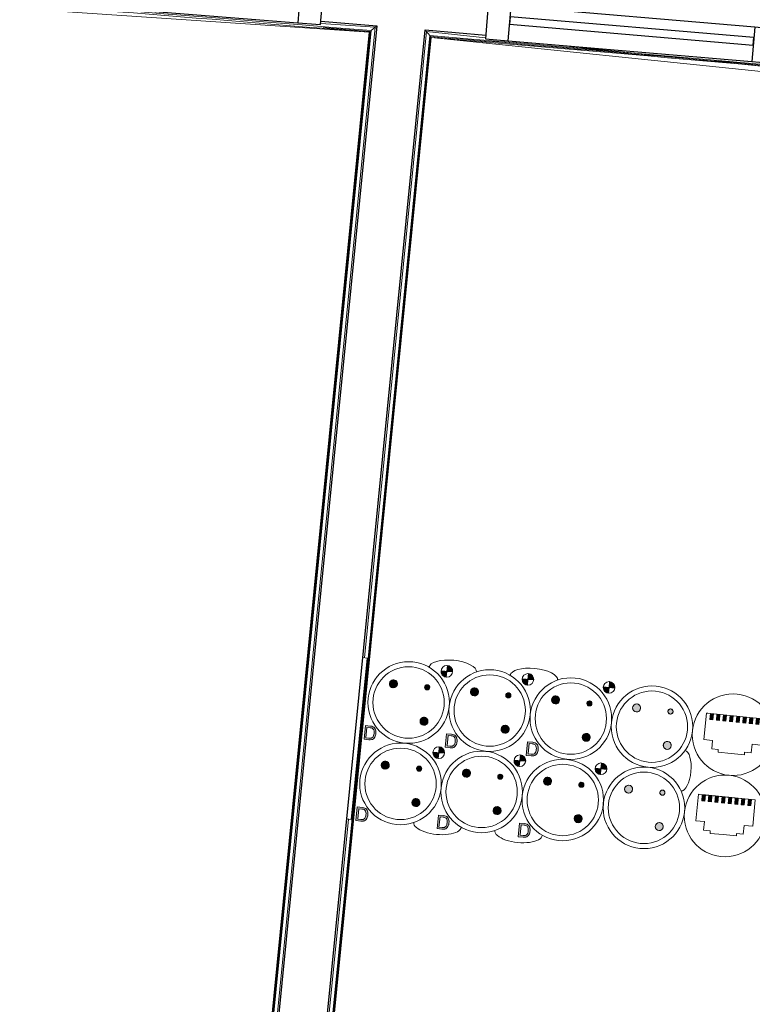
# Model space of a CAD drawing. Header units: millimetres. Extents: x -2845 to 74565, y -36590 to 13748.
# Tile 56 of 75: x 42536 to 43974, y -16651 to -14720. Entities that reach past the tile are written whole.
import ezdxf

# ---------------------------------------------------------------- set-up
doc = ezdxf.new("R2010")
doc.units = ezdxf.units.MM
for name, color, linetype, lineweight in [('A-DETL-GENF', 7, 'Continuous', 18), ('A-FLOR-HRAL', 7, 'Continuous', 18), ('A-GLAZ', 7, 'Continuous', 25), ('A-WALL', 7, 'Continuous', 25), ('I-WALL', 7, 'Continuous', 25), ('INSTAL ELECTRIQUE', 7, 'Continuous', 18)]:
    doc.layers.add(name, color=color, linetype=linetype, lineweight=lineweight)

# ---------------------------------------------------------------- blocks, each defined once
blk = doc.blocks.new('XXX_VIDE FENETRE - 550-377501-2021_015_1111_DCE_1_50_N0 FINI_CFA_DIS')
at = {"layer": 'A-GLAZ'}
for p, q in [((-285, 0), (-285, -100)), ((-275, 0), (-285, 0)), ((275, 0), (-275, 0)), ((-275, -100), (-275, 0)), ((285, 0), (275, 0)), ((275, 0), (275, -100)), ((285, -100), (285, 0)), ((-285, -100), (-275, -100)), ((-240, -100), (-285, -100)), ((-285, -100), (-285, -167.5)), ((-240, -167.5), (-240, -100)), ((240, -100), (-240, -100)), ((240, -100), (240, -167.5)), ((285, -100), (240, -100)), ((275, -100), (285, -100)), ((285, -167.5), (285, -100)), ((-285, -167.5), (-240, -167.5)), ((-240, -167.5), (240, -167.5)), ((240, -167.5), (285, -167.5))]:
    blk.add_line(p, q, dxfattribs=at)
at = {"layer": 'A-GLAZ', "color": 173, "true_color": 0x5c63b1}
for p, q in [((240, -120), (-240, -120)), ((-240, -120), (-240, -135)), ((-240, -135), (240, -135)), ((240, -135), (240, -120))]:
    blk.add_line(p, q, dxfattribs=at)
blk = doc.blocks.new('Garde-corps - Garde-corps-505703-2021_015_1111_DCE_1_50_N0 FINI_CFA_DIS')
at = {"layer": 'A-FLOR-HRAL'}
for p, q in [((-14288.8, -14452.6), (-9946.8, -14744.5)), ((-10042.2, -14727.7), (-9935.3, -14734.9)), ((-10041.8, -14723.1), (-9932, -14732.2)), ((-9946.8, -14744.5), (-10346.7, -18775.8)), ((-9945, -14743), (-10345, -18775.9)), ((-9943.1, -14741.4), (-10341.1, -18754.3)), ((-9935.3, -14734.9), (-10334, -18754.4)), ((-10037.1, -14735.4), (-9945, -14743)), ((-9946.8, -14744.5), (-9946.8, -14744.5))]:
    blk.add_line(p, q, dxfattribs=at)
at = {"layer": 'A-FLOR-HRAL', "flags": 128}
for points in [[(-9935.3, -14734.9), (-9935.2, -14734.8), (-9934.8, -14734.5), (-9934.4, -14734.1), (-9933.8, -14733.7), (-9933.2, -14733.2), (-9932.6, -14732.7), (-9932, -14732.2)], [(-9946.8, -14744.5), (-9946.8, -14744.5), (-9946.7, -14744.4), (-9946.5, -14744.3), (-9946.3, -14744.1), (-9946.1, -14743.9), (-9945.9, -14743.7), (-9945.6, -14743.5), (-9945.4, -14743.3), (-9945.2, -14743.2), (-9945, -14743)], [(-9943.1, -14741.4), (-9939.2, -14738.1), (-9935.3, -14734.9)]]:
    blk.add_lwpolyline(points, dxfattribs=at)
at = {"layer": 'A-FLOR-HRAL'}
for radius, start, end in [(137273, 85.24477, 87.064083), (137269.6, 85.246202, 85.659974)]:
    blk.add_arc((-21322.9, -151541.9), radius, start, end, dxfattribs=at)
blk = doc.blocks.new('Garde-corps - Garde-corps-505843-2021_015_1111_DCE_1_50_N0 FINI_CFA_DIS')
at = {"layer": 'A-FLOR-HRAL'}
for p, q in [((-10226.9, -18787.6), (-9826.7, -14752.9)), ((-9956.4, -15971.3), (-9834.6, -14743.3)), ((-9953.9, -16018.3), (-9828.2, -14751)), ((-9837.3, -14740.1), (-9718.3, -14750.1)), ((-9834.6, -14743.3), (-9718.7, -14755.3)), ((-10225.2, -18787.8), (-9825.2, -14754.7)), ((-9825.2, -14754.7), (-4600.3, -15294.7)), ((-9591.9, -14768.4), (-4588.7, -15285.5)), ((-9954.5, -16023.8), (-9954.4, -16023)), ((-10032.9, -16814.4), (-9958.4, -16063.1)), ((-9957.9, -16058.4), (-9957.8, -16057.6)), ((-10035.4, -16767.4), (-9987.8, -16287.8))]:
    blk.add_line(p, q, dxfattribs=at)
at = {"layer": 'A-FLOR-HRAL', "flags": 128}
blk.add_lwpolyline([(-9828.2, -14751), (-9831.4, -14747.2), (-9834.6, -14743.3)], dxfattribs=at)
at = {"layer": 'A-FLOR-HRAL'}
for radius, start, end in [(137273, 83.001273, 85.19666), (137271.2, 84.911937, 85.195943), (137269.6, 84.677453, 85.195271)]:
    blk.add_arc((-21322.9, -151541.9), radius, start, end, dxfattribs=at)
for points, knots in [([(-9834.6, -14743.3), (-9834.6, -14743.3), (-9834.6, -14743.3), (-9834.7, -14743.2), (-9834.7, -14743.2), (-9834.8, -14743.1), (-9834.9, -14743), (-9835, -14742.9), (-9835.1, -14742.8), (-9835.2, -14742.7), (-9835.2, -14742.6), (-9835.3, -14742.4), (-9835.5, -14742.3), (-9835.6, -14742.2), (-9835.7, -14742), (-9835.8, -14741.9), (-9835.9, -14741.8), (-9836.1, -14741.6), (-9836.4, -14741.2), (-9836.8, -14740.7), (-9837.1, -14740.3), (-9837.3, -14740.1)], [0, 0, 0, 0, 0.071429, 0.107143, 0.142857, 0.214286, 0.25, 0.285714, 0.321429, 0.357143, 0.392857, 0.428571, 0.464286, 0.5, 0.535714, 0.571429, 0.607143, 0.642857, 0.714286, 0.857143, 1, 1, 1, 1]), ([(-9825.2, -14754.7), (-9825.2, -14754.7), (-9825.2, -14754.6), (-9825.3, -14754.6), (-9825.3, -14754.4), (-9825.5, -14754.3), (-9825.6, -14754.2), (-9825.7, -14754), (-9825.9, -14753.8), (-9826.1, -14753.5), (-9826.3, -14753.4), (-9826.4, -14753.1), (-9826.6, -14753), (-9826.7, -14752.9)], [0.075, 0.075, 0.075, 0.075, 0.15, 0.2125, 0.275, 0.35, 0.425, 0.5, 0.6, 0.7, 0.775, 0.85, 1, 1, 1, 1])]:
    blk.add_open_spline(points, degree=3, knots=knots, dxfattribs=at)
blk = doc.blocks.new('B02_ARC_rvt-1-2021_015_1111_DCE_1_50_N0 FINI_CFA_DIS')
at = {"layer": 'A-WALL'}
for p, q in [((-9932, -14732.2), (-10331, -18754.7)), ((-10236.4, -18764.1), (-9837.3, -14740.1))]:
    blk.add_line(p, q, dxfattribs=at)
at = {"layer": 'I-WALL', "flags": 128}
for points in [[(-10041.8, -14723.1), (-9986.9, -14727.6), (-9932, -14732.2)], [(-9837.3, -14740.1), (-9777.8, -14745.1), (-9718.3, -14750.1)]]:
    blk.add_lwpolyline(points, dxfattribs=at)
at = {"layer": 'A-FLOR-HRAL', "lineweight": 18}
for name in ['Garde-corps - Garde-corps-505703-2021_015_1111_DCE_1_50_N0 FINI_CFA_DIS', 'Garde-corps - Garde-corps-505843-2021_015_1111_DCE_1_50_N0 FINI_CFA_DIS']:
    blk.add_blockref(name, (0, 0), dxfattribs=at)
at = {"layer": 'A-GLAZ', "lineweight": 18}
for p, rotation in [((-10313.3, -14540.2), 355.5030743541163), ((-9420.8, -14614.9), 355.1300079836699)]:
    blk.add_blockref('XXX_VIDE FENETRE - 550-377501-2021_015_1111_DCE_1_50_N0 FINI_CFA_DIS', p, dxfattribs=dict(at, rotation=rotation))
blk = doc.blocks.new('603_10POSTES_CLS_PUI_LEGRAND - 6X PC2P_T_45__A_D _ 2X PC2P_T_45__A _ 2X RJ45-V14-2021_015_1111_DCE_1_50_N0 FINI_CFA_DIS')
at = {"layer": 'A-DETL-GENF'}
h = blk.add_hatch(color=256, dxfattribs=at)
h.paths.add_polyline_path([(-160.3, -30.4), (-159, -34.9), (-156.3, -37.7), (-152.6, -39.5), (-147.1, -40.2), (-141.5, -39.5), (-137.8, -37.7), (-135.2, -34.9), (-133.8, -30.6), (-133.6, -28.1), (-133.6, -18), (-160.5, -18), (-160.5, -27.7)])
h.paths.add_polyline_path([(-157.1, -30.3), (-157.3, -27.5), (-157.3, -21.5), (-136.8, -21.5), (-137.3, -31.5), (-138.5, -33.6), (-141.1, -35.5), (-144.8, -36.4), (-149.3, -36.4), (-153, -35.5), (-155.7, -33.6), (-156.9, -31.5)])
h = blk.add_hatch(color=256, dxfattribs=at)
h.paths.add_polyline_path([(0, -30.4), (1.4, -34.9), (4, -37.7), (7.7, -39.5), (13.3, -40.2), (18.8, -39.5), (22.5, -37.7), (25.1, -34.9), (26.5, -30.6), (26.7, -28.1), (26.7, -18), (-0.2, -18), (-0.2, -27.7)])
h.paths.add_polyline_path([(3.2, -30.3), (3, -27.5), (3, -21.5), (23.5, -21.5), (23.1, -31.5), (21.8, -33.6), (19.2, -35.5), (15.5, -36.4), (11, -36.4), (7.3, -35.5), (4.7, -33.6), (3.4, -31.5)])
for points in [[(-54.4, -64.6), (-53.4, -68.5), (-52.1, -70.1), (-47.9, -72.2), (-46.6, -72.4), (-42.7, -71.3), (-41, -70.1), (-39, -66.6), (-38.8, -64.6), (-39.8, -60.6), (-42.7, -57.8), (-46.6, -56.7), (-49.6, -57.6), (-52.1, -59), (-53.4, -60.6)], [(105.9, -64.6), (107, -68.5), (108.2, -70.1), (111.7, -72.1), (113.7, -72.4), (117.6, -71.3), (119.3, -70.1), (121.3, -66.6), (121.6, -64.6), (120.5, -60.6), (117.6, -57.8), (113.7, -56.7), (111.7, -57), (108.2, -59), (107, -60.6)], [(-121.6, -131.7), (-121.3, -133.7), (-119.3, -137.2), (-115.8, -139.3), (-113.7, -139.5), (-109.8, -138.5), (-107, -135.6), (-105.9, -131.7), (-107, -127.8), (-108.2, -126.2), (-111.7, -124.1), (-115.8, -124.1), (-119.3, -126.2), (-121.3, -129.7)], [(-51.9, -131.4), (-51.2, -133.9), (-49.4, -135.7), (-46.9, -136.4), (-43.4, -134.9), (-41.9, -131.4), (-43.4, -127.8), (-45.6, -126.5), (-49.4, -127), (-51.2, -128.9)], [(38.8, -131.7), (39, -133.7), (41.1, -137.2), (44.6, -139.3), (46.6, -139.5), (50.5, -138.5), (53.4, -135.6), (54.4, -131.7), (53.4, -127.8), (52.1, -126.2), (48.6, -124.1), (44.6, -124.1), (41.1, -126.2), (39, -129.7)], [(108.4, -131.4), (109.1, -133.9), (110.9, -135.7), (113.4, -136.4), (116.9, -134.9), (118.4, -131.4), (116.9, -127.8), (114.7, -126.5), (110.9, -127), (109.1, -128.9)], [(-23.3, -166.6), (-11.9, -166.6), (-11.9, -155.2), (-14.8, -155.6), (-17.6, -156.7), (-19.9, -158.5), (-21.7, -160.9), (-22.9, -163.6)], [(-11.9, -178), (-8.9, -177.6), (-6.2, -176.5), (-3.8, -174.7), (-2, -172.3), (-0.9, -169.5), (-0.5, -166.6), (-11.9, -166.6)], [(137, -166.6), (148.4, -166.6), (148.4, -155.2), (145.5, -155.6), (142.7, -156.7), (140.4, -158.5), (138.6, -160.9), (137.4, -163.6)], [(148.4, -178), (151.4, -177.6), (154.1, -176.5), (156.5, -174.7), (158.6, -171.7), (159.5, -169.5), (159.8, -166.6), (148.4, -166.6)], [(-54.4, -224.6), (-53.4, -228.5), (-52.1, -230.1), (-48.6, -232.1), (-46.6, -232.4), (-42.7, -231.3), (-41, -230.1), (-39, -226.6), (-38.8, -224.6), (-39.8, -220.6), (-42.7, -217.8), (-46.6, -216.7), (-48.6, -217), (-52.8, -220), (-53.4, -220.6)], [(105.9, -224.6), (107, -228.5), (108.2, -230.1), (111.7, -232.1), (113.7, -232.4), (117.6, -231.3), (119.3, -230.1), (121.3, -226.6), (121.6, -224.6), (120.5, -220.6), (117.6, -217.8), (113.7, -216.7), (111.7, -217), (108.2, -219), (107, -220.6)], [(-121.6, -291.7), (-121.3, -293.7), (-119.3, -297.2), (-115.8, -299.3), (-113.7, -299.5), (-109.8, -298.5), (-107, -295.6), (-105.9, -291.7), (-107, -287.8), (-108.2, -286.2), (-111.7, -284.1), (-115.8, -284.1), (-119.3, -286.2), (-121.3, -289.7)], [(-51.9, -291.4), (-51.2, -293.9), (-49.4, -295.7), (-46.9, -296.4), (-43.4, -294.9), (-41.9, -291.4), (-43.4, -287.8), (-45.6, -286.5), (-49.4, -287), (-51.2, -288.9)], [(38.8, -291.7), (39, -293.7), (41.1, -297.2), (44.6, -299.3), (46.6, -299.5), (50.5, -298.5), (53.4, -295.6), (54.4, -291.7), (53.4, -287.8), (52.1, -286.2), (48.6, -284.1), (44.6, -284.1), (41.1, -286.2), (39, -289.7)], [(108.4, -291.4), (109.1, -293.9), (110.9, -295.7), (113.4, -296.4), (116.9, -294.9), (118.4, -291.4), (116.9, -287.8), (114.7, -286.5), (110.9, -287), (109.1, -288.9)], [(-23.3, -326.6), (-11.9, -326.6), (-11.9, -315.2), (-14.8, -315.6), (-19.2, -317.9), (-19.9, -318.5), (-21.7, -320.9), (-22.9, -323.6)], [(-11.9, -338), (-8.9, -337.6), (-6.2, -336.5), (-3.8, -334.7), (-2, -332.3), (-0.9, -329.5), (-0.5, -326.6), (-11.9, -326.6)], [(137, -326.6), (148.4, -326.6), (148.4, -315.2), (145.5, -315.6), (142.7, -316.7), (140.4, -318.5), (138.6, -320.9), (137.4, -323.6)], [(148.4, -338), (151.4, -337.6), (154.1, -336.5), (156.5, -334.7), (158.3, -332.3), (159.5, -329.5), (159.8, -326.6), (148.4, -326.6)], [(-54.4, -384.6), (-53.4, -388.5), (-52.1, -390.1), (-48.6, -392.1), (-46.6, -392.4), (-42.7, -391.3), (-41, -390.1), (-39, -386.6), (-38.8, -384.6), (-39.8, -380.6), (-42.7, -377.8), (-46.6, -376.7), (-48.6, -377), (-52.1, -379), (-53.4, -380.6)], [(105.9, -384.6), (107, -388.5), (108.2, -390.1), (111.7, -392.1), (113.7, -392.4), (117.6, -391.3), (119.3, -390.1), (121.3, -386.6), (121.6, -384.6), (120.5, -380.6), (117.6, -377.8), (113.7, -376.7), (111.7, -377), (108.2, -379), (107, -380.6)], [(-121.6, -451.7), (-121.3, -453.7), (-119.3, -457.2), (-115.8, -459.3), (-113.7, -459.5), (-109.8, -458.5), (-107, -455.6), (-105.9, -451.7), (-107, -447.8), (-108.2, -446.2), (-111.7, -444.1), (-115.8, -444.1), (-119.3, -446.2), (-121.3, -449.7)], [(-51.9, -451.4), (-51.2, -453.9), (-49.4, -455.7), (-46.9, -456.4), (-43.4, -454.9), (-41.9, -451.4), (-43.4, -447.8), (-45.6, -446.5), (-49.4, -447), (-51.2, -448.9)], [(38.8, -451.7), (39, -453.7), (41.1, -457.2), (44.6, -459.3), (46.6, -459.5), (50.5, -458.5), (53.4, -455.6), (54.4, -451.7), (53.4, -447.8), (52.1, -446.2), (48.6, -444.1), (44.6, -444.1), (41.1, -446.2), (39, -449.7)], [(108.4, -451.4), (109.1, -453.9), (110.9, -455.7), (113.4, -456.4), (116.9, -454.9), (118.4, -451.4), (116.9, -447.8), (114.7, -446.5), (110.9, -447), (109.1, -448.9)], [(-23.3, -486.6), (-11.9, -486.6), (-11.9, -475.2), (-14.8, -475.6), (-17.6, -476.7), (-19.9, -478.5), (-21.7, -480.9), (-22.9, -483.6)], [(137, -486.6), (148.4, -486.6), (148.4, -475.2), (145.5, -475.6), (142.7, -476.7), (140.4, -478.5), (138.6, -480.9), (137.4, -483.6)], [(-11.9, -498), (-8.9, -497.6), (-6.2, -496.5), (-3.8, -494.7), (-2, -492.3), (-0.9, -489.5), (-0.5, -486.6), (-11.9, -486.6)], [(148.4, -498), (151.4, -497.6), (155.5, -495.4), (156.5, -494.7), (158.3, -492.3), (159.5, -489.5), (159.8, -486.6), (148.4, -486.6), (148.4, -496.3)], [(-54.8, -695.5), (-42.8, -695.5), (-42.8, -689.5), (-54.8, -689.5)], [(105.2, -695.5), (117.2, -695.5), (117.2, -689.5), (105.2, -689.5)], [(-54.8, -708.5), (-42.8, -708.5), (-42.8, -702.5), (-54.8, -702.5)], [(105.2, -708.5), (117.2, -708.5), (117.2, -702.5), (105.2, -702.5)], [(-54.8, -721.5), (-42.8, -721.5), (-42.8, -715.5), (-54.8, -715.5), (-54.8, -720)], [(-54.8, -734.5), (-42.8, -734.5), (-42.8, -728.5), (-54.8, -728.5)], [(105.2, -721.5), (117.2, -721.5), (117.2, -715.5), (105.2, -715.5)], [(105.2, -734.5), (117.2, -734.5), (117.2, -728.5), (105.2, -728.5)], [(-54.8, -747.5), (-42.8, -747.5), (-42.8, -741.5), (-54.8, -741.5)], [(105.2, -747.5), (117.2, -747.5), (117.2, -741.5), (105.2, -741.5)], [(-54.8, -760.5), (-42.8, -760.5), (-42.8, -754.5), (-54.8, -754.5)], [(-54.8, -773.5), (-42.8, -773.5), (-42.8, -767.5), (-54.8, -767.5)], [(105.2, -760.5), (117.2, -760.5), (117.2, -754.5), (105.2, -754.5)], [(105.2, -773.5), (117.2, -773.5), (117.2, -767.5), (105.2, -767.5)], [(-54.8, -786.5), (-42.8, -786.5), (-42.8, -780.5), (-54.8, -780.5)], [(105.2, -786.5), (117.2, -786.5), (117.2, -780.5), (105.2, -780.5)]]:
    blk.add_hatch(color=256, dxfattribs=at).paths.add_polyline_path(points)
h = blk.add_hatch(color=256, dxfattribs=at)
h.paths.add_polyline_path([(-160.3, -190.4), (-159, -194.9), (-156.3, -197.7), (-152.6, -199.5), (-147.1, -200.2), (-141.5, -199.5), (-137.8, -197.7), (-135.2, -194.9), (-133.8, -190.6), (-133.6, -188.1), (-133.6, -178), (-160.5, -178), (-160.5, -187.7)])
h.paths.add_polyline_path([(-157.1, -190.3), (-157.3, -187.5), (-157.3, -181.5), (-136.8, -181.5), (-137.3, -191.5), (-138.5, -193.6), (-141.1, -195.5), (-144.8, -196.4), (-149.3, -196.4), (-153, -195.5), (-155.7, -193.6), (-156.9, -191.5)])
h = blk.add_hatch(color=256, dxfattribs=at)
h.paths.add_polyline_path([(0, -190.4), (1.4, -194.9), (4, -197.7), (7.7, -199.5), (13.3, -200.2), (18.8, -199.5), (22.5, -197.7), (25.1, -194.9), (26.5, -190.6), (26.7, -188.1), (26.7, -178), (-0.2, -178), (-0.2, -187.7)])
h.paths.add_polyline_path([(3.2, -190.3), (3, -187.5), (3, -181.5), (23.5, -181.5), (23.1, -191.5), (21.8, -193.6), (19.2, -195.5), (15.5, -196.4), (11, -196.4), (7.3, -195.5), (4.7, -193.6), (3.4, -191.5)])
h = blk.add_hatch(color=256, dxfattribs=at)
h.paths.add_polyline_path([(-160.3, -350.4), (-159, -354.9), (-156.3, -357.7), (-152.6, -359.5), (-147.1, -360.2), (-141.5, -359.5), (-137.8, -357.7), (-135.2, -354.9), (-133.8, -350.6), (-133.6, -348.1), (-133.6, -338), (-160.5, -338), (-160.5, -347.7)])
h.paths.add_polyline_path([(-157.1, -350.3), (-157.3, -347.5), (-157.3, -341.5), (-136.8, -341.5), (-137.3, -351.5), (-138.5, -353.6), (-141.1, -355.5), (-144.8, -356.4), (-149.3, -356.4), (-153, -355.5), (-155.7, -353.6), (-156.9, -351.5)])
h = blk.add_hatch(color=256, dxfattribs=at)
h.paths.add_polyline_path([(0, -350.4), (1.4, -354.9), (4, -357.7), (7.7, -359.5), (13.3, -360.2), (18.8, -359.5), (22.5, -357.7), (25.1, -354.9), (26.5, -350.6), (26.7, -348.1), (26.7, -338), (-0.2, -338), (-0.2, -347.7)])
h.paths.add_polyline_path([(3.2, -350.3), (3, -347.5), (3, -341.5), (23.5, -341.5), (23.1, -351.5), (21.8, -353.6), (19.2, -355.5), (15.5, -356.4), (11, -356.4), (7.3, -355.5), (4.7, -353.6), (3.4, -351.5)])
h = blk.add_hatch(color=256, dxfattribs=at)
h.paths.add_polyline_path([(-121.2, -611.6), (-121, -613.6), (-118.9, -617.1), (-117.3, -618.4), (-113.4, -619.4), (-109.5, -618.4), (-106.6, -615.5), (-105.6, -611.6), (-106.6, -607.7), (-107.9, -606), (-111.4, -604), (-113.4, -603.8), (-117.3, -604.8), (-118.9, -606), (-121, -609.6)])
h.paths.add_polyline_path([(-51.4, -612.5), (-50.1, -614.8), (-46.6, -616.2), (-43.1, -614.8), (-42.3, -613.7), (-41.8, -609.9), (-44.1, -606.9), (-45.3, -606.4), (-49.1, -606.9), (-50.9, -608.7)])
h.paths.add_polyline_path([(-54.1, -544.4), (-53.8, -546.4), (-51.8, -550), (-48.3, -552), (-44.2, -552), (-40.7, -550), (-39.5, -548.3), (-38.4, -544.4), (-39.5, -540.5), (-40.7, -538.9), (-44.2, -536.9), (-48.3, -536.9), (-51.8, -538.9), (-53, -540.5)])
h = blk.add_hatch(color=256, dxfattribs=at)
h.paths.add_polyline_path([(38.8, -611.6), (39.8, -615.5), (42.7, -618.4), (46.6, -619.4), (50.5, -618.4), (53.4, -615.5), (54.4, -611.6), (54.1, -609.6), (52.1, -606), (48.6, -604), (46.6, -603.8), (42.7, -604.8), (39.8, -607.7), (39, -609.6)])
h.paths.add_polyline_path([(108.4, -611.2), (109.9, -614.8), (113.4, -616.2), (115.9, -615.6), (116.9, -614.8), (118.4, -611.2), (118.2, -609.9), (115.9, -606.9), (114.7, -606.4), (110.9, -606.9), (108.6, -609.9)])
h.paths.add_polyline_path([(105.9, -544.4), (107, -548.3), (108.2, -550), (111.7, -552), (113.7, -552.2), (117.6, -551.2), (120.5, -548.3), (121.6, -544.4), (121.3, -542.4), (119.3, -538.9), (117.6, -537.6), (113.7, -536.6), (111.7, -536.9), (108.2, -538.9), (107, -540.5)])
for p, q in [((-160.5, -18), (-160.5, -27.7)), ((-133.6, -18), (-160.5, -18)), ((-133.6, -28.1), (-133.6, -18)), ((-0.2, -18), (-0.2, -27.7)), ((26.7, -18), (-0.2, -18)), ((26.7, -28.1), (26.7, -18)), ((-157.3, -21.5), (-136.8, -21.5)), ((-157.3, -27.5), (-157.3, -21.5)), ((-136.8, -21.5), (-136.8, -27.5)), ((3, -21.5), (23.5, -21.5)), ((3, -27.5), (3, -21.5)), ((23.5, -21.5), (23.5, -27.5)), ((-23.3, -166.6), (-11.9, -166.6)), ((-11.9, -166.6), (-11.9, -155.2)), ((-11.9, -178), (-11.9, -155.2)), ((-0.5, -166.6), (-11.9, -166.6)), ((-11.9, -166.6), (-11.9, -178)), ((137, -166.6), (148.4, -166.6)), ((148.4, -166.6), (148.4, -155.2)), ((148.4, -178), (148.4, -155.2)), ((159.8, -166.6), (148.4, -166.6)), ((148.4, -166.6), (148.4, -178)), ((-160.5, -178), (-160.5, -187.7)), ((-133.6, -178), (-160.5, -178)), ((-157.3, -181.5), (-136.8, -181.5)), ((-157.3, -187.5), (-157.3, -181.5)), ((-136.8, -181.5), (-136.8, -187.5)), ((-133.6, -188.1), (-133.6, -178)), ((-0.2, -178), (-0.2, -187.7)), ((26.7, -178), (-0.2, -178)), ((3, -181.5), (23.5, -181.5)), ((3, -187.5), (3, -181.5)), ((23.5, -181.5), (23.5, -187.5)), ((26.7, -188.1), (26.7, -178)), ((-23.3, -326.6), (-11.9, -326.6)), ((-11.9, -326.6), (-11.9, -315.2)), ((-11.9, -338), (-11.9, -315.2)), ((-0.5, -326.6), (-11.9, -326.6)), ((-11.9, -326.6), (-11.9, -338)), ((137, -326.6), (148.4, -326.6)), ((148.4, -326.6), (148.4, -315.2)), ((148.4, -338), (148.4, -315.2)), ((159.8, -326.6), (148.4, -326.6)), ((148.4, -326.6), (148.4, -338)), ((-160.5, -338), (-160.5, -347.7)), ((-133.6, -338), (-160.5, -338)), ((-157.3, -341.5), (-136.8, -341.5)), ((-157.3, -347.5), (-157.3, -341.5)), ((-136.8, -341.5), (-136.8, -347.5)), ((-133.6, -348.1), (-133.6, -338)), ((-0.2, -338), (-0.2, -347.7)), ((26.7, -338), (-0.2, -338)), ((3, -341.5), (23.5, -341.5)), ((3, -347.5), (3, -341.5)), ((23.5, -341.5), (23.5, -347.5)), ((26.7, -348.1), (26.7, -338)), ((-11.9, -486.6), (-11.9, -475.2)), ((-11.9, -498), (-11.9, -475.2)), ((148.4, -486.6), (148.4, -475.2)), ((148.4, -498), (148.4, -475.2)), ((-23.3, -486.6), (-11.9, -486.6)), ((-0.5, -486.6), (-11.9, -486.6)), ((-11.9, -486.6), (-11.9, -498)), ((137, -486.6), (148.4, -486.6)), ((159.8, -486.6), (148.4, -486.6)), ((148.4, -486.6), (148.4, -498)), ((-42.8, -682), (-94.8, -682)), ((-94.8, -682), (-94.8, -699)), ((-54.8, -689.5), (-54.8, -695.5)), ((-42.8, -689.5), (-54.8, -689.5)), ((-42.8, -689.5), (-54.8, -689.5)), ((-54.8, -689.5), (-54.8, -695.5)), ((-42.8, -684.5), (-42.8, -682)), ((-42.8, -689.5), (-42.8, -684.5)), ((-42.8, -695.5), (-42.8, -689.5)), ((-42.8, -689.5), (-42.8, -786.5)), ((117.2, -682), (65.2, -682)), ((65.2, -682), (65.2, -699)), ((105.2, -689.5), (105.2, -695.5)), ((117.2, -689.5), (105.2, -689.5)), ((117.2, -689.5), (105.2, -689.5)), ((105.2, -689.5), (105.2, -695.5)), ((117.2, -684.5), (117.2, -682)), ((117.2, -689.5), (117.2, -684.5)), ((117.2, -695.5), (117.2, -689.5)), ((117.2, -689.5), (117.2, -786.5)), ((-111.8, -712), (-116.8, -712)), ((-116.8, -712), (-116.8, -738)), ((-94.8, -699), (-111.8, -699)), ((-111.8, -699), (-111.8, -712)), ((-54.8, -695.5), (-42.8, -695.5)), ((-42.8, -695.5), (-54.8, -695.5)), ((-54.8, -702.5), (-54.8, -708.5)), ((-42.8, -702.5), (-54.8, -702.5)), ((-42.8, -702.5), (-54.8, -702.5)), ((-54.8, -702.5), (-54.8, -708.5)), ((-54.8, -708.5), (-42.8, -708.5)), ((-42.8, -708.5), (-54.8, -708.5)), ((-42.8, -702.5), (-42.8, -695.5)), ((-42.8, -708.5), (-42.8, -702.5)), ((-42.8, -715.5), (-42.8, -708.5)), ((48.2, -712), (43.2, -712)), ((43.2, -712), (43.2, -738)), ((65.2, -699), (48.2, -699)), ((48.2, -699), (48.2, -712)), ((105.2, -695.5), (117.2, -695.5)), ((117.2, -695.5), (105.2, -695.5)), ((105.2, -702.5), (105.2, -708.5)), ((117.2, -702.5), (105.2, -702.5)), ((117.2, -702.5), (105.2, -702.5)), ((105.2, -702.5), (105.2, -708.5)), ((105.2, -708.5), (117.2, -708.5)), ((117.2, -708.5), (105.2, -708.5)), ((117.2, -702.5), (117.2, -695.5)), ((117.2, -708.5), (117.2, -702.5)), ((117.2, -715.5), (117.2, -708.5)), ((-54.8, -715.5), (-54.8, -721.5)), ((-42.8, -715.5), (-54.8, -715.5)), ((-42.8, -715.5), (-54.8, -715.5)), ((-54.8, -715.5), (-54.8, -721.5)), ((-54.8, -721.5), (-42.8, -721.5)), ((-42.8, -721.5), (-54.8, -721.5)), ((-54.8, -728.5), (-54.8, -734.5)), ((-42.8, -728.5), (-54.8, -728.5)), ((-42.8, -728.5), (-54.8, -728.5)), ((-54.8, -728.5), (-54.8, -734.5)), ((-42.8, -721.5), (-42.8, -715.5)), ((-42.8, -728.5), (-42.8, -721.5)), ((-42.8, -734.5), (-42.8, -728.5)), ((105.2, -715.5), (105.2, -721.5)), ((117.2, -715.5), (105.2, -715.5)), ((117.2, -715.5), (105.2, -715.5)), ((105.2, -715.5), (105.2, -721.5)), ((105.2, -721.5), (117.2, -721.5)), ((117.2, -721.5), (105.2, -721.5)), ((105.2, -728.5), (105.2, -734.5)), ((117.2, -728.5), (105.2, -728.5)), ((117.2, -728.5), (105.2, -728.5)), ((105.2, -728.5), (105.2, -734.5)), ((117.2, -721.5), (117.2, -715.5)), ((117.2, -728.5), (117.2, -721.5)), ((117.2, -734.5), (117.2, -728.5)), ((-116.8, -764), (-116.8, -738)), ((-54.8, -734.5), (-42.8, -734.5)), ((-42.8, -734.5), (-54.8, -734.5)), ((-54.8, -741.5), (-54.8, -747.5)), ((-42.8, -741.5), (-54.8, -741.5)), ((-42.8, -741.5), (-54.8, -741.5)), ((-54.8, -747.5), (-54.8, -741.5)), ((-54.8, -747.5), (-42.8, -747.5)), ((-42.8, -747.5), (-54.8, -747.5)), ((-42.8, -741.5), (-42.8, -734.5)), ((-42.8, -747.5), (-42.8, -741.5)), ((-42.8, -754.5), (-42.8, -747.5)), ((43.2, -764), (43.2, -738)), ((105.2, -734.5), (117.2, -734.5)), ((117.2, -734.5), (105.2, -734.5)), ((105.2, -741.5), (105.2, -747.5)), ((117.2, -741.5), (105.2, -741.5)), ((117.2, -741.5), (105.2, -741.5)), ((105.2, -747.5), (105.2, -741.5)), ((105.2, -747.5), (117.2, -747.5)), ((117.2, -747.5), (105.2, -747.5)), ((117.2, -741.5), (117.2, -734.5)), ((117.2, -747.5), (117.2, -741.5)), ((117.2, -754.5), (117.2, -747.5)), ((-111.8, -764), (-116.8, -764)), ((-111.8, -777), (-111.8, -764)), ((-54.8, -754.5), (-54.8, -760.5)), ((-42.8, -754.5), (-54.8, -754.5)), ((-42.8, -754.5), (-54.8, -754.5)), ((-54.8, -760.5), (-54.8, -754.5)), ((-54.8, -760.5), (-42.8, -760.5)), ((-42.8, -760.5), (-54.8, -760.5)), ((-54.8, -767.5), (-54.8, -773.5)), ((-42.8, -767.5), (-54.8, -767.5)), ((-42.8, -767.5), (-54.8, -767.5)), ((-54.8, -773.5), (-54.8, -767.5)), ((-42.8, -760.5), (-42.8, -754.5)), ((-42.8, -767.5), (-42.8, -760.5)), ((-42.8, -773.5), (-42.8, -767.5)), ((48.2, -764), (43.2, -764)), ((48.2, -777), (48.2, -764)), ((105.2, -754.5), (105.2, -760.5)), ((117.2, -754.5), (105.2, -754.5)), ((117.2, -754.5), (105.2, -754.5)), ((105.2, -760.5), (105.2, -754.5)), ((105.2, -760.5), (117.2, -760.5)), ((117.2, -760.5), (105.2, -760.5)), ((105.2, -767.5), (105.2, -773.5)), ((117.2, -767.5), (105.2, -767.5)), ((117.2, -767.5), (105.2, -767.5)), ((105.2, -773.5), (105.2, -767.5)), ((117.2, -760.5), (117.2, -754.5)), ((117.2, -767.5), (117.2, -760.5)), ((117.2, -773.5), (117.2, -767.5)), ((-94.8, -777), (-111.8, -777)), ((-94.8, -794), (-94.8, -777)), ((-54.8, -773.5), (-42.8, -773.5)), ((-42.8, -773.5), (-54.8, -773.5)), ((-54.8, -780.5), (-54.8, -786.5)), ((-42.8, -780.5), (-54.8, -780.5)), ((-42.8, -780.5), (-54.8, -780.5)), ((-54.8, -786.5), (-54.8, -780.5)), ((-54.8, -786.5), (-42.8, -786.5)), ((-42.8, -786.5), (-54.8, -786.5)), ((-42.8, -780.5), (-42.8, -773.5)), ((-42.8, -786.5), (-42.8, -780.5)), ((-42.8, -786.5), (-42.8, -794)), ((65.2, -777), (48.2, -777)), ((65.2, -794), (65.2, -777)), ((105.2, -773.5), (117.2, -773.5)), ((117.2, -773.5), (105.2, -773.5)), ((105.2, -780.5), (105.2, -786.5)), ((117.2, -780.5), (105.2, -780.5)), ((117.2, -780.5), (105.2, -780.5)), ((105.2, -786.5), (105.2, -780.5)), ((105.2, -786.5), (117.2, -786.5)), ((117.2, -786.5), (105.2, -786.5)), ((117.2, -780.5), (117.2, -773.5)), ((117.2, -786.5), (117.2, -780.5)), ((117.2, -786.5), (117.2, -794)), ((-42.8, -794), (-94.8, -794)), ((117.2, -794), (65.2, -794))]:
    blk.add_line(p, q, dxfattribs=at)
for centre, radius in [((-80.2, -98), 80), ((80.2, -98), 80), ((-80.2, -98), 70), ((80.2, -98), 70), ((-46.6, -64.6), 7.82), ((113.7, -64.6), 7.82), ((-113.7, -131.7), 7.82), ((-46.9, -131.4), 5), ((46.6, -131.7), 7.82), ((113.4, -131.4), 5), ((-11.9, -166.6), 11.4), ((148.4, -166.6), 11.4), ((-80.2, -258), 80), ((-80.2, -258), 70), ((80.2, -258), 80), ((80.2, -258), 70), ((-46.6, -224.6), 7.82), ((113.7, -224.6), 7.82), ((-113.7, -291.7), 7.82), ((-46.9, -291.4), 5), ((46.6, -291.7), 7.82), ((113.4, -291.4), 5), ((-11.9, -326.6), 11.4), ((148.4, -326.6), 11.4), ((-80.2, -418), 80), ((80.2, -418), 80), ((-80.2, -418), 70), ((80.2, -418), 70), ((-46.6, -384.6), 7.82), ((113.7, -384.6), 7.82), ((-113.7, -451.7), 7.82), ((46.6, -451.7), 7.82), ((-46.9, -451.4), 5), ((113.4, -451.4), 5), ((-11.9, -486.6), 11.4), ((148.4, -486.6), 11.4), ((-79.8, -578), 80), ((80.2, -578), 80), ((-79.8, -578), 70), ((80.2, -578), 70), ((-46.3, -544.4), 7.82), ((113.7, -544.4), 7.82), ((-113.4, -611.6), 7.82), ((-46.6, -611.2), 5), ((46.6, -611.6), 7.82), ((113.4, -611.2), 5), ((-79.8, -738), 80), ((80.2, -738), 80)]:
    blk.add_circle(centre, radius, dxfattribs=at)
for centre, radius, start, end in [((-144.5, -28.4), 16, 177.4592, 197.1327), ((-151.7, -30.4), 8.52, 198.4433, 224.3999), ((-150.4, -29.6), 10, 222.6618, 245.6502), ((-137.7, -27.7), 19.6, 179.6178, 187.8976), ((-151.6, -29.7), 5.59, 186.1115, 223.0163), ((-149.5, -28), 8.29, 222.0369, 256.255), ((-147.4, -18.4), 18.1, 257.167, 271.19), ((-146.7, -18.4), 18.1, 268.81, 282.833), ((-144.6, -28), 8.29, 283.745, 317.9631), ((-143.7, -29.6), 10, 294.3498, 317.3382), ((-142.6, -29.7), 5.59, 316.9837, 353.8885), ((-156.4, -27.7), 19.6, 352.1024, 0.3822), ((-142.4, -30.4), 8.52, 315.6001, 341.5567), ((-149.6, -28.4), 16, 342.8673, 1.0534), ((15.8, -28.4), 16, 177.4592, 197.1327), ((8.6, -30.4), 8.52, 198.4433, 224.3999), ((9.9, -29.6), 10, 222.6618, 245.6502), ((22.6, -27.7), 19.6, 179.6178, 187.8976), ((8.7, -29.7), 5.59, 186.1115, 223.0163), ((10.8, -28), 8.29, 222.0369, 256.255), ((12.9, -18.4), 18.1, 257.167, 271.19), ((13.6, -18.4), 18.1, 268.81, 282.833), ((15.7, -28), 8.29, 283.745, 317.9631), ((16.6, -29.6), 10, 294.3498, 317.3382), ((17.8, -29.7), 5.59, 316.9837, 353.8885), ((3.9, -27.7), 19.6, 352.1024, 0.3822), ((17.9, -30.4), 8.52, 315.6001, 341.5567), ((10.7, -28.4), 16, 342.8673, 1.0534), ((-147.9, -24.2), 15.9, 245.5281, 260.6869), ((-147.4, -18.5), 21.7, 261.601, 270.7795), ((-146.8, -18.5), 21.7, 269.2205, 278.399), ((-146.2, -24.2), 15.9, 279.3131, 294.4719), ((-46.6, -64.6), 7.82, 45, 225), ((12.4, -24.2), 15.9, 245.5281, 260.6869), ((13, -18.5), 21.7, 261.601, 270.7795), ((13.5, -18.5), 21.7, 269.2205, 278.399), ((14.1, -24.2), 15.9, 279.3131, 294.4719), ((113.7, -64.6), 7.82, 45, 225), ((-46.6, -64.6), 7.82, 225, 45), ((113.7, -64.6), 7.82, 225, 45), ((-113.7, -131.7), 7.82, 45, 225), ((-113.7, -131.7), 7.82, 225, 45), ((-46.9, -131.4), 5, 45, 225), ((-46.9, -131.4), 5, 225, 45), ((46.6, -131.7), 7.82, 45, 225), ((46.6, -131.7), 7.82, 225, 45), ((113.4, -131.4), 5, 45, 225), ((113.4, -131.4), 5, 225, 45), ((-11.9, -166.6), 11.4, 90, 180), ((-11.9, -166.6), 11.4, 270, 0), ((148.4, -166.6), 11.4, 90, 180), ((148.4, -166.6), 11.4, 270, 0), ((-144.5, -188.4), 16, 177.4592, 197.1327), ((-137.7, -187.7), 19.6, 179.6178, 187.8976), ((-151.6, -189.7), 5.59, 186.1115, 223.0163), ((-142.6, -189.7), 5.59, 316.9837, 353.8885), ((-156.4, -187.7), 19.6, 352.1024, 0.3822), ((-149.6, -188.4), 16, 342.8673, 1.0534), ((15.8, -188.4), 16, 177.4592, 197.1327), ((22.6, -187.7), 19.6, 179.6178, 187.8976), ((8.7, -189.7), 5.59, 186.1115, 223.0163), ((17.8, -189.7), 5.59, 316.9837, 353.8885), ((3.9, -187.7), 19.6, 352.1024, 0.3822), ((10.7, -188.4), 16, 342.8673, 1.0534), ((-151.7, -190.4), 8.52, 198.4433, 224.3999), ((-150.4, -189.6), 10, 222.6618, 245.6502), ((-149.5, -188), 8.29, 222.0369, 256.255), ((-147.9, -184.2), 15.9, 245.5281, 260.6869), ((-147.4, -178.4), 18.1, 257.167, 271.19), ((-147.4, -178.5), 21.7, 261.601, 270.7795), ((-146.7, -178.4), 18.1, 268.81, 282.833), ((-146.8, -178.5), 21.7, 269.2205, 278.399), ((-146.2, -184.2), 15.9, 279.3131, 294.4719), ((-144.6, -188), 8.29, 283.745, 317.9631), ((-143.7, -189.6), 10, 294.3498, 317.3382), ((-142.4, -190.4), 8.52, 315.6001, 341.5567), ((8.6, -190.4), 8.52, 198.4433, 224.3999), ((9.9, -189.6), 10, 222.6618, 245.6502), ((10.8, -188), 8.29, 222.0369, 256.255), ((12.4, -184.2), 15.9, 245.5281, 260.6869), ((12.9, -178.4), 18.1, 257.167, 271.19), ((13, -178.5), 21.7, 261.601, 270.7795), ((13.6, -178.4), 18.1, 268.81, 282.833), ((13.5, -178.5), 21.7, 269.2205, 278.399), ((14.1, -184.2), 15.9, 279.3131, 294.4719), ((15.7, -188), 8.29, 283.745, 317.9631), ((16.6, -189.6), 10, 294.3498, 317.3382), ((17.9, -190.4), 8.52, 315.6001, 341.5567), ((-46.6, -224.6), 7.82, 45, 225), ((-46.6, -224.6), 7.82, 225, 45), ((113.7, -224.6), 7.82, 45, 225), ((113.7, -224.6), 7.82, 225, 45), ((-113.7, -291.7), 7.82, 45, 225), ((-113.7, -291.7), 7.82, 225, 45), ((-46.9, -291.4), 5, 45, 225), ((-46.9, -291.4), 5, 225, 45), ((46.6, -291.7), 7.82, 45, 225), ((46.6, -291.7), 7.82, 225, 45), ((113.4, -291.4), 5, 45, 225), ((113.4, -291.4), 5, 225, 45), ((-11.9, -326.6), 11.4, 90, 180), ((-11.9, -326.6), 11.4, 270, 0), ((148.4, -326.6), 11.4, 90, 180), ((148.4, -326.6), 11.4, 270, 0), ((-137.7, -347.7), 19.6, 179.6178, 187.8976), ((-156.4, -347.7), 19.6, 352.1024, 0.3822), ((22.6, -347.7), 19.6, 179.6178, 187.8976), ((3.9, -347.7), 19.6, 352.1024, 0.3822), ((-144.5, -348.4), 16, 177.4592, 197.1327), ((-151.7, -350.4), 8.52, 198.4433, 224.3999), ((-150.4, -349.6), 10, 222.6618, 245.6502), ((-151.6, -349.7), 5.59, 186.1115, 223.0163), ((-149.5, -348), 8.29, 222.0369, 256.255), ((-147.9, -344.2), 15.9, 245.5281, 260.6869), ((-147.4, -338.4), 18.1, 257.167, 271.19), ((-147.4, -338.5), 21.7, 261.601, 270.7795), ((-146.7, -338.4), 18.1, 268.81, 282.833), ((-146.8, -338.5), 21.7, 269.2205, 278.399), ((-146.2, -344.2), 15.9, 279.3131, 294.4719), ((-144.6, -348), 8.29, 283.745, 317.9631), ((-143.7, -349.6), 10, 294.3498, 317.3382), ((-142.6, -349.7), 5.59, 316.9837, 353.8885), ((-142.4, -350.4), 8.52, 315.6001, 341.5567), ((-149.6, -348.4), 16, 342.8673, 1.0534), ((15.8, -348.4), 16, 177.4592, 197.1327), ((8.6, -350.4), 8.52, 198.4433, 224.3999), ((9.9, -349.6), 10, 222.6618, 245.6502), ((8.7, -349.7), 5.59, 186.1115, 223.0163), ((10.8, -348), 8.29, 222.0369, 256.255), ((12.4, -344.2), 15.9, 245.5281, 260.6869), ((12.9, -338.4), 18.1, 257.167, 271.19), ((13, -338.5), 21.7, 261.601, 270.7795), ((13.6, -338.4), 18.1, 268.81, 282.833), ((13.5, -338.5), 21.7, 269.2205, 278.399), ((14.1, -344.2), 15.9, 279.3131, 294.4719), ((15.7, -348), 8.29, 283.745, 317.9631), ((16.6, -349.6), 10, 294.3498, 317.3382), ((17.8, -349.7), 5.59, 316.9837, 353.8885), ((17.9, -350.4), 8.52, 315.6001, 341.5567), ((10.7, -348.4), 16, 342.8673, 1.0534), ((-46.6, -384.6), 7.82, 45, 225), ((-46.6, -384.6), 7.82, 225, 45), ((113.7, -384.6), 7.82, 45, 225), ((113.7, -384.6), 7.82, 225, 45), ((-113.7, -451.7), 7.82, 45, 225), ((46.6, -451.7), 7.82, 45, 225), ((-113.7, -451.7), 7.82, 225, 45), ((-46.9, -451.4), 5, 45, 225), ((-46.9, -451.4), 5, 225, 45), ((46.6, -451.7), 7.82, 225, 45), ((113.4, -451.4), 5, 45, 225), ((113.4, -451.4), 5, 225, 45), ((-11.9, -486.6), 11.4, 90, 180), ((148.4, -486.6), 11.4, 90, 180), ((-11.9, -486.6), 11.4, 270, 0), ((148.4, -486.6), 11.4, 270, 0), ((-46.3, -544.4), 7.82, 90, 270), ((-46.3, -544.4), 7.82, 270, 90), ((113.7, -544.4), 7.82, 90, 270), ((113.7, -544.4), 7.82, 270, 90), ((-113.4, -611.6), 7.82, 90, 270), ((-113.4, -611.6), 7.82, 270, 90), ((-46.6, -611.2), 5, 90, 270), ((-46.6, -611.2), 5, 270, 90), ((46.6, -611.6), 7.82, 90, 270), ((46.6, -611.6), 7.82, 270, 90), ((113.4, -611.2), 5, 90, 270), ((113.4, -611.2), 5, 270, 90)]:
    blk.add_arc(centre, radius, start, end, dxfattribs=at)
at = {"layer": 'INSTAL ELECTRIQUE'}
for centre, major_axis, start_param, end_param in [((-153.1, -178), (0, 46.8), 0, 3.141593), ((152.5, -178), (0, 46.8), 3.141593, 6.283185), ((-153.1, -338), (0, 46.8), 0, 3.141593), ((152.5, -338), (0, 46.8), 3.141593, 6.283185), ((0.1, -646.8), (39.8, 0), 3.141593, 6.283185)]:
    blk.add_ellipse(centre, major_axis=major_axis, ratio=0.400501, start_param=start_param, end_param=end_param, dxfattribs=at)
blk = doc.blocks.new('Legrand_Mosaic_plaque_2x10_mod_blanc_078828L - Legrand_Mosaic_plaque_2x10_mod_blanc_078828L-4777335-2021_015_1111_DCE_1_50_N0 FINI_CFA_DIS')
at = {"layer": 'INSTAL ELECTRIQUE'}
for p, q in [((-4793.5, -17950.1), (-4756.5, -17634.3)), ((-4756.5, -17634.3), (-4764.9, -17633.3)), ((-4801.9, -17949.1), (-4793.5, -17950.1))]:
    blk.add_line(p, q, dxfattribs=at)
blk = doc.blocks.new('Legrand_Mosaic_prise_2P_T_FB_surface_à_détrompage_2_mod_rouge_077170L - Legrand_Mosaic_prise_2P_T_FB_surface_à_détrompage_2_mod_rouge_077170L-921805-2021_015_1111_DCE_1_50_N0 FINI_CFA_DIS')
at = {"layer": 'INSTAL ELECTRIQUE'}
blk.add_line((-4782.3, -17859.3), (-4787.6, -17904), dxfattribs=at)
at = {"layer": 'INSTAL ELECTRIQUE', "flags": 128}
for points in [[(-4783, -17873.7), (-4783, -17873.8), (-4783.1, -17873.9), (-4783.1, -17874), (-4783.1, -17874.1), (-4783.1, -17874.2), (-4783.1, -17874.2), (-4783.2, -17874.3), (-4783.2, -17874.4), (-4783.2, -17874.5), (-4783.3, -17874.5), (-4783.3, -17874.6), (-4783.4, -17874.7), (-4783.4, -17874.7), (-4783.5, -17874.8), (-4783.5, -17874.9), (-4783.6, -17874.9), (-4783.6, -17875), (-4783.7, -17875.1), (-4783.8, -17875.1), (-4783.8, -17875.2), (-4783.9, -17875.2), (-4784, -17875.3), (-4784, -17875.3), (-4784.1, -17875.3)], [(-4783.7, -17871.9), (-4783.7, -17872), (-4783.6, -17872), (-4783.6, -17872.1), (-4783.5, -17872.2), (-4783.4, -17872.2), (-4783.4, -17872.3), (-4783.3, -17872.4), (-4783.3, -17872.4), (-4783.3, -17872.5), (-4783.2, -17872.6), (-4783.2, -17872.7), (-4783.2, -17872.7), (-4783.1, -17872.8), (-4783.1, -17872.9), (-4783.1, -17873), (-4783.1, -17873.1), (-4783, -17873.1), (-4783, -17873.2), (-4783, -17873.3), (-4783, -17873.4), (-4783, -17873.5), (-4783, -17873.6), (-4783, -17873.6), (-4783, -17873.7), (-4783, -17873.7)]]:
    blk.add_lwpolyline(points, dxfattribs=at)
blk = doc.blocks.new('Legrand_Mosaic_link_prise_2P_T_FB_surface_2_mod_blanc_077145L - Legrand_Mosaic_link_prise_2P_T_FB_surface_2_mod_blanc_077145L-V28-2021_015_1111_DCE_1_50_N0 FINI_CFA_DIS')
at = {"layer": 'INSTAL ELECTRIQUE'}
blk.add_line((-4766.6, -17725.2), (-4771.9, -17769.9), dxfattribs=at)
at = {"layer": 'INSTAL ELECTRIQUE', "flags": 128}
for points in [[(-4768.1, -17739.6), (-4768.1, -17739.6), (-4768.1, -17739.7), (-4768.2, -17739.8), (-4768.2, -17739.9), (-4768.2, -17740), (-4768.2, -17740.1), (-4768.3, -17740.1), (-4768.3, -17740.2), (-4768.3, -17740.3)], [(-4768.2, -17738.8), (-4768.1, -17738.9), (-4768.1, -17739), (-4768.1, -17739), (-4768.1, -17739.1), (-4768.1, -17739.2), (-4768.1, -17739.3), (-4768.1, -17739.4), (-4768.1, -17739.5), (-4768.1, -17739.5), (-4768.1, -17739.6)]]:
    blk.add_lwpolyline(points, dxfattribs=at)
blk = doc.blocks.new('Legrand_Mosaic_prise_RJ45_cat_6_FTP_2_mod_blanc_076565 - Legrand_Mosaic_prise_RJ45_cat_6_FTP_2_mod_blanc_076565-V29-2021_015_1111_DCE_1_50_N0 FINI_CFA_DIS')
at = {"layer": 'INSTAL ELECTRIQUE'}
for p, q in [((-4761.4, -17680.5), (-4766.6, -17725.2)), ((-4765.5, -17719.8), (-4761.5, -17686)), ((-4760.5, -17686.1), (-4764.5, -17719.9)), ((-4761.5, -17686), (-4761.4, -17685.2)), ((-4761.4, -17685.2), (-4761.5, -17686)), ((-4761.5, -17686), (-4760.5, -17686.1)), ((-4761.4, -17685.2), (-4760.9, -17680.6)), ((-4761.4, -17685.2), (-4760.5, -17685.4)), ((-4760.9, -17680.6), (-4759.9, -17680.7)), ((-4759.9, -17680.7), (-4760.5, -17685.4)), ((-4760.5, -17686.1), (-4760.5, -17685.4)), ((-4760.5, -17685.4), (-4760.5, -17686.1)), ((-4766.1, -17725.3), (-4765.6, -17720.6)), ((-4766.1, -17725.3), (-4765.1, -17725.4)), ((-4765.6, -17720.6), (-4765.5, -17719.8)), ((-4765.5, -17719.8), (-4765.6, -17720.6)), ((-4764.6, -17720.7), (-4765.6, -17720.6)), ((-4765.5, -17719.8), (-4764.5, -17719.9)), ((-4764.6, -17720.7), (-4765.1, -17725.4)), ((-4764.6, -17720.7), (-4764.5, -17719.9)), ((-4764.5, -17719.9), (-4764.6, -17720.7))]:
    blk.add_line(p, q, dxfattribs=at)
blk = doc.blocks.new('Legrand_Mosaic_prise_2P_T_FB_surface_à_détrompage_2_mod_rouge_077170L - Legrand_Mosaic_prise_2P_T_FB_surface_à_détrompage_2_mod_rouge_077170L-V30-2021_015_1111_DCE_1_50_N0 FINI_CFA_DIS')
at = {"layer": 'INSTAL ELECTRIQUE', "flags": 128}
for points in [[(-4783, -17873.7), (-4783, -17873.8), (-4783.1, -17873.9), (-4783.1, -17874), (-4783.1, -17874.1), (-4783.1, -17874.2), (-4783.1, -17874.2), (-4783.2, -17874.3), (-4783.2, -17874.4), (-4783.2, -17874.5), (-4783.3, -17874.5), (-4783.3, -17874.6), (-4783.4, -17874.7), (-4783.4, -17874.7), (-4783.5, -17874.8), (-4783.5, -17874.9), (-4783.6, -17874.9), (-4783.6, -17875), (-4783.7, -17875.1), (-4783.8, -17875.1)], [(-4783.4, -17872.3), (-4783.3, -17872.4), (-4783.3, -17872.4), (-4783.3, -17872.5), (-4783.2, -17872.6), (-4783.2, -17872.7), (-4783.2, -17872.7), (-4783.1, -17872.8), (-4783.1, -17872.9), (-4783.1, -17873), (-4783.1, -17873.1), (-4783, -17873.1), (-4783, -17873.2), (-4783, -17873.3), (-4783, -17873.4), (-4783, -17873.5), (-4783, -17873.6), (-4783, -17873.6), (-4783, -17873.7), (-4783, -17873.7)]]:
    blk.add_lwpolyline(points, dxfattribs=at)
blk = doc.blocks.new('Legrand_Mosaic_link_prise_2P_T_FB_surface_2_mod_blanc_077145L - Legrand_Mosaic_link_prise_2P_T_FB_surface_2_mod_blanc_077145L-V31-2021_015_1111_DCE_1_50_N0 FINI_CFA_DIS')
at = {"layer": 'INSTAL ELECTRIQUE', "flags": 128}
for points in [[(-4768.1, -17739.6), (-4768.1, -17739.6), (-4768.1, -17739.7), (-4768.2, -17739.8), (-4768.2, -17739.9), (-4768.2, -17740), (-4768.2, -17740.1), (-4768.3, -17740.1), (-4768.3, -17740.2), (-4768.3, -17740.3)], [(-4768.2, -17738.8), (-4768.1, -17738.9), (-4768.1, -17739), (-4768.1, -17739), (-4768.1, -17739.1), (-4768.1, -17739.2), (-4768.1, -17739.3), (-4768.1, -17739.4), (-4768.1, -17739.5), (-4768.1, -17739.5), (-4768.1, -17739.6)]]:
    blk.add_lwpolyline(points, dxfattribs=at)
blk = doc.blocks.new('Legrand_Mosaic_prise_RJ45_cat_6_FTP_2_mod_blanc_076565 - Legrand_Mosaic_prise_RJ45_cat_6_FTP_2_mod_blanc_076565-V32-2021_015_1111_DCE_1_50_N0 FINI_CFA_DIS')
at = {"layer": 'INSTAL ELECTRIQUE'}
for p, q in [((-4761.5, -17686), (-4761.4, -17685.2)), ((-4761.4, -17685.2), (-4761.5, -17686)), ((-4760.5, -17686.1), (-4760.5, -17685.4)), ((-4760.5, -17685.4), (-4760.5, -17686.1)), ((-4765.6, -17720.6), (-4765.5, -17719.8)), ((-4765.5, -17719.8), (-4765.6, -17720.6)), ((-4764.6, -17720.7), (-4764.5, -17719.9)), ((-4764.5, -17719.9), (-4764.6, -17720.7))]:
    blk.add_line(p, q, dxfattribs=at)
blk = doc.blocks.new('B02_ELE_rvt-1-2021_015_1111_DCE_1_50_N0 FINI_CFA_DIS')
at = {"layer": 'INSTAL ELECTRIQUE', "lineweight": 18}
for name, p, rotation in [('603_10POSTES_CLS_PUI_LEGRAND - 6X PC2P_T_45__A_D _ 2X PC2P_T_45__A _ 2X RJ45-V14-2021_015_1111_DCE_1_50_N0 FINI_CFA_DIS', (-9975.1, -16129.2), 84.33545681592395), ('Legrand_Mosaic_plaque_2x10_mod_blanc_078828L - Legrand_Mosaic_plaque_2x10_mod_blanc_078828L-4777335-2021_015_1111_DCE_1_50_N0 FINI_CFA_DIS', (-5507.5, 1743.9), 1.014867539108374), ('Legrand_Mosaic_prise_RJ45_cat_6_FTP_2_mod_blanc_076565 - Legrand_Mosaic_prise_RJ45_cat_6_FTP_2_mod_blanc_076565-V29-2021_015_1111_DCE_1_50_N0 FINI_CFA_DIS', (-5507.5, 1743.9), 1.014867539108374), ('Legrand_Mosaic_prise_RJ45_cat_6_FTP_2_mod_blanc_076565 - Legrand_Mosaic_prise_RJ45_cat_6_FTP_2_mod_blanc_076565-V32-2021_015_1111_DCE_1_50_N0 FINI_CFA_DIS', (-5507.5, 1743.9), 1.014867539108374), ('Legrand_Mosaic_link_prise_2P_T_FB_surface_2_mod_blanc_077145L - Legrand_Mosaic_link_prise_2P_T_FB_surface_2_mod_blanc_077145L-V28-2021_015_1111_DCE_1_50_N0 FINI_CFA_DIS', (-5507.5, 1743.9), 1.014867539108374), ('Legrand_Mosaic_link_prise_2P_T_FB_surface_2_mod_blanc_077145L - Legrand_Mosaic_link_prise_2P_T_FB_surface_2_mod_blanc_077145L-V31-2021_015_1111_DCE_1_50_N0 FINI_CFA_DIS', (-5507.5, 1743.9), 1.014867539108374), ('Legrand_Mosaic_prise_2P_T_FB_surface_à_détrompage_2_mod_rouge_077170L - Legrand_Mosaic_prise_2P_T_FB_surface_à_détrompage_2_mod_rouge_077170L-921805-2021_015_1111_DCE_1_50_N0 FINI_CFA_DIS', (-5498.7, 1833.4), 1.014867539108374), ('Legrand_Mosaic_prise_2P_T_FB_surface_à_détrompage_2_mod_rouge_077170L - Legrand_Mosaic_prise_2P_T_FB_surface_à_détrompage_2_mod_rouge_077170L-V30-2021_015_1111_DCE_1_50_N0 FINI_CFA_DIS', (-5498.7, 1833.4), 1.014867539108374), ('Legrand_Mosaic_prise_2P_T_FB_surface_à_détrompage_2_mod_rouge_077170L - Legrand_Mosaic_prise_2P_T_FB_surface_à_détrompage_2_mod_rouge_077170L-921805-2021_015_1111_DCE_1_50_N0 FINI_CFA_DIS', (-5503.1, 1788.7), 1.014867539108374), ('Legrand_Mosaic_prise_2P_T_FB_surface_à_détrompage_2_mod_rouge_077170L - Legrand_Mosaic_prise_2P_T_FB_surface_à_détrompage_2_mod_rouge_077170L-V30-2021_015_1111_DCE_1_50_N0 FINI_CFA_DIS', (-5503.1, 1788.7), 1.014867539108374), ('Legrand_Mosaic_prise_2P_T_FB_surface_à_détrompage_2_mod_rouge_077170L - Legrand_Mosaic_prise_2P_T_FB_surface_à_détrompage_2_mod_rouge_077170L-921805-2021_015_1111_DCE_1_50_N0 FINI_CFA_DIS', (-5507.5, 1743.9), 1.014867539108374), ('Legrand_Mosaic_prise_2P_T_FB_surface_à_détrompage_2_mod_rouge_077170L - Legrand_Mosaic_prise_2P_T_FB_surface_à_détrompage_2_mod_rouge_077170L-V30-2021_015_1111_DCE_1_50_N0 FINI_CFA_DIS', (-5507.5, 1743.9), 1.014867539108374)]:
    blk.add_blockref(name, p, dxfattribs=dict(at, rotation=rotation))

msp = doc.modelspace()

# ---------------------------------------------------------------- block references
at = {"lineweight": 5}
msp.add_blockref('B02_ARC_rvt-1-2021_015_1111_DCE_1_50_N0 FINI_CFA_DIS', (53169.3, 0), dxfattribs=at)

# ---------------------------------------------------------------- next in the draw order: block references
msp.add_blockref('B02_ELE_rvt-1-2021_015_1111_DCE_1_50_N0 FINI_CFA_DIS', (53169.3, 0), dxfattribs=at)

doc.saveas('drawing.dxf')
